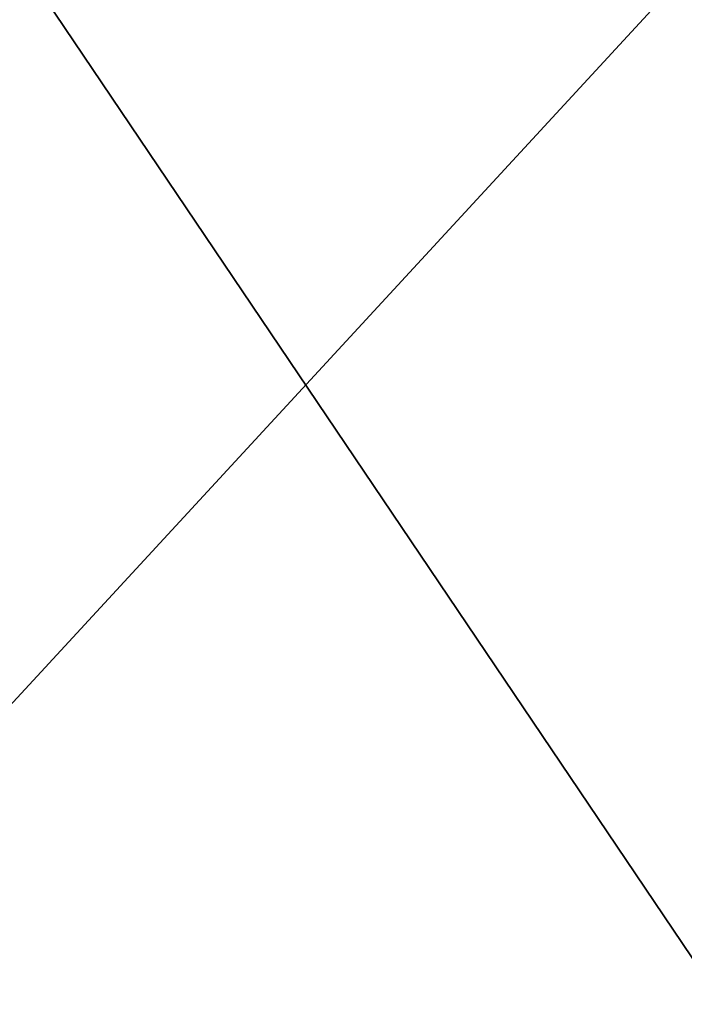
# Model space of a CAD drawing. Extents: x 0.3 to 31.7, y -15.7 to 15.7.
# Tile 58 of 80: x 5.03912 to 5.04325, y -10.88469 to -10.87856. Entities that reach past the tile are written whole.
import ezdxf

# ---------------------------------------------------------------- set-up
doc = ezdxf.new("R2010")
doc.units = 0
doc.header["$MEASUREMENT"] = 0
doc.layers.get('0').update_dxf_attribs({"linetype": 'CONTINUOUS'})

# ---------------------------------------------------------------- blocks, each defined once
blk = doc.blocks.new('LUXORA_ZWIS_DU_Y_STL')
at = {"color": 0}
for p, q in [((5.0959526, -10.8211391, 4.1460109), (5.0154618, -10.908411, 4.1460109)), ((5.0959526, -10.8211391, 4.1460109), (5.0154618, -10.908411, 4.1460109)), ((5.0392803, -10.8784329, 4.2049988), (5.0433596, -10.8844811, 4.2044788)), ((5.0392803, -10.8784329, 4.2049988), (5.0433596, -10.8844811, 4.2044788))]:
    blk.add_line(p, q, dxfattribs=at)
mesh = blk.add_polyface(dxfattribs=at)
corners = [(5.0776624, -10.8042703, 4.157592), (5.0075801, -10.8719449, 4.1705524), (5.0053886, -10.8826332, 4.157592), (5.0735197, -10.8004496, 4.1705524)]
mesh.append_faces([[corners[k] for k in face] for face in [(0, 1, 2), (1, 0, 3)]], dxfattribs={"vtx0": -1, "color": 0})
mesh = blk.add_polyface(dxfattribs=at)
corners = [(5.1132076, -10.8214779, 0.6839869), (5.0499984, -10.8894612, 0.6710265), (5.1170944, -10.8255594, 0.6710265), (5.039346, -10.8918246, 0.6839869)]
mesh.append_faces([[corners[k] for k in face] for face in [(0, 1, 2), (1, 0, 3)]], dxfattribs={"vtx0": -1, "color": 0})
mesh = blk.add_polyface(dxfattribs=at)
corners = [(5.099101, -10.8240431, 4.2044788), (5.0433596, -10.8844811, 4.2044788), (5.0392803, -10.8784329, 4.2049988)]
mesh.append_faces([[corners[k] for k in face] for face in [(0, 1, 2)]], dxfattribs={"color": 0})
mesh = blk.add_polyface(dxfattribs=at)
corners = [(5.1274728, -10.8364556, 0.7172396), (5.0463417, -10.9234163, 0.7184334), (5.0410882, -10.9187293, 0.7172396)]
mesh.append_faces([[corners[k] for k in face] for face in [(0, 1, 2)]], dxfattribs={"color": 0})

msp = doc.modelspace()

# ---------------------------------------------------------------- block references
at = {"color": 0}
msp.add_blockref('LUXORA_ZWIS_DU_Y_STL', (0, 0), dxfattribs=at)

doc.saveas('drawing.dxf')
